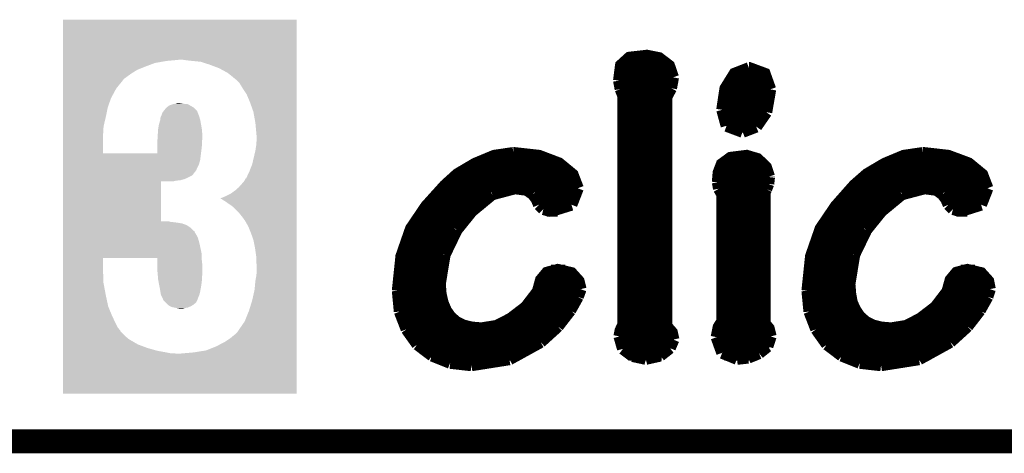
# Model space of a CAD drawing. Extents: x -0.05 to 0.95, y -0.15 to 1.54.
# Tile 12 of 26: x 0.48 to 0.73, y -0.15 to -0.04. Entities that reach past the tile are written whole.
import ezdxf

# ---------------------------------------------------------------- set-up
doc = ezdxf.new("R2010")
doc.units = 0
doc.layers.add('ULTRASONIC_3_CLICK_V100_GKO', color=5, linetype='CONTINUOUS')
doc.layers.add('ULTRASONIC_3_CLICK_V100_GTO', color=14, linetype='CONTINUOUS')

msp = doc.modelspace()

# ---------------------------------------------------------------- linework, layer by layer
at = {"layer": 'ULTRASONIC_3_CLICK_V100_GKO', "const_width": 0.006}
msp.add_lwpolyline([(-0.05, -0.15), (0.85, -0.15)], dxfattribs=at)
at = {"layer": 'ULTRASONIC_3_CLICK_V100_GTO', "const_width": 0.003}
for points in [[(0.6339, -0.0599), (0.6344, -0.0561), (0.6365, -0.0542), (0.6409, -0.0537), (0.6439, -0.0543), (0.6464, -0.0562), (0.6474, -0.0591)], [(0.6343, -0.0564), (0.6466, -0.0564)], [(0.6597, -0.0672), (0.6605, -0.0619), (0.6628, -0.0582), (0.6664, -0.0568)], [(0.6664, -0.0568), (0.6665, -0.0568), (0.6703, -0.0582), (0.6717, -0.0621)], [(0.6339, -0.0594), (0.6474, -0.0594)], [(0.6339, -0.0599), (0.6343, -0.062)], [(0.6469, -0.0618), (0.6474, -0.0591)], [(0.6617, -0.0594), (0.6712, -0.0594)], [(0.6343, -0.062), (0.635, -0.0638)], [(0.6344, -0.0624), (0.6467, -0.0624)], [(0.6457, -0.0641), (0.6469, -0.0618)], [(0.6603, -0.0624), (0.6717, -0.0624)], [(0.6707, -0.0678), (0.6717, -0.0621)], [(0.635, -0.1208), (0.635, -0.0638)], [(0.635, -0.0654), (0.6457, -0.0654)], [(0.6457, -0.1212), (0.6457, -0.0641)], [(0.6597, -0.0654), (0.6714, -0.0654)], [(0.6597, -0.0672), (0.6608, -0.0712)], [(0.6682, -0.0714), (0.6707, -0.0678)], [(0.635, -0.0684), (0.6457, -0.0684)], [(0.6597, -0.0684), (0.6704, -0.0684)], [(0.635, -0.0714), (0.6457, -0.0714)], [(0.6608, -0.0712), (0.6648, -0.0727)], [(0.6611, -0.0714), (0.6682, -0.0714)], [(0.6648, -0.0727), (0.6682, -0.0714)], [(0.635, -0.0744), (0.6457, -0.0744)], [(0.635, -0.0774), (0.6457, -0.0774)], [(0.5786, -0.1124), (0.5795, -0.1038), (0.5819, -0.0969), (0.5857, -0.0913), (0.5904, -0.0861), (0.5935, -0.0833), (0.5979, -0.0807), (0.6027, -0.0787), (0.6075, -0.078)], [(0.6075, -0.078), (0.6076, -0.078), (0.6139, -0.0787), (0.6189, -0.0806), (0.6223, -0.0834), (0.6236, -0.0868)], [(0.6586, -0.0853), (0.6588, -0.0829), (0.6596, -0.0808), (0.6618, -0.0792), (0.6658, -0.0787), (0.6685, -0.0795), (0.6706, -0.0815), (0.6714, -0.0839)], [(0.681, -0.1124), (0.6819, -0.1038), (0.6843, -0.0969), (0.6881, -0.0913), (0.6927, -0.0861), (0.6959, -0.0833), (0.7003, -0.0807), (0.7051, -0.0787), (0.7099, -0.078)], [(0.7099, -0.078), (0.71, -0.078), (0.7162, -0.0787), (0.7213, -0.0806), (0.7247, -0.0834), (0.726, -0.0868)], [(0.5984, -0.0804), (0.6186, -0.0804)], [(0.635, -0.0804), (0.6457, -0.0804)], [(0.6599, -0.0804), (0.6696, -0.0804)], [(0.7008, -0.0804), (0.721, -0.0804)], [(0.5934, -0.0834), (0.6223, -0.0834)], [(0.635, -0.0834), (0.6457, -0.0834)], [(0.6587, -0.0834), (0.6714, -0.0834)], [(0.6712, -0.0857), (0.6714, -0.084)], [(0.6714, -0.084), (0.6714, -0.0839)], [(0.6958, -0.0834), (0.7247, -0.0834)], [(0.5901, -0.0864), (0.6236, -0.0864)], [(0.6022, -0.0883), (0.6079, -0.0868)], [(0.6079, -0.0868), (0.6109, -0.0872)], [(0.6109, -0.0872), (0.6124, -0.0883)], [(0.622, -0.0909), (0.6236, -0.0868)], [(0.635, -0.0864), (0.6457, -0.0864)], [(0.6586, -0.0853), (0.6589, -0.0869)], [(0.6587, -0.0864), (0.671, -0.0864)], [(0.6589, -0.0869), (0.6597, -0.0883)], [(0.6703, -0.0878), (0.6707, -0.087)], [(0.6707, -0.087), (0.6712, -0.0857)], [(0.6925, -0.0864), (0.7259, -0.0864)], [(0.7046, -0.0883), (0.7103, -0.0868)], [(0.7103, -0.0868), (0.7133, -0.0872)], [(0.7133, -0.0872), (0.7148, -0.0883)], [(0.7244, -0.0909), (0.726, -0.0868)], [(0.5873, -0.0894), (0.6005, -0.0894)], [(0.5971, -0.0925), (0.6022, -0.0883)], [(0.6124, -0.0883), (0.6133, -0.0895)], [(0.6132, -0.0894), (0.623, -0.0894)], [(0.6133, -0.0895), (0.6139, -0.0909)], [(0.635, -0.0894), (0.6457, -0.0894)], [(0.6583, -0.124), (0.6588, -0.1215), (0.6597, -0.1201), (0.6597, -0.0883)], [(0.6597, -0.0894), (0.6703, -0.0894)], [(0.6703, -0.1206), (0.6703, -0.0878)], [(0.6897, -0.0894), (0.7029, -0.0894)], [(0.6995, -0.0925), (0.7046, -0.0883)], [(0.7148, -0.0883), (0.7157, -0.0895)], [(0.7156, -0.0894), (0.7254, -0.0894)], [(0.7157, -0.0895), (0.7163, -0.0909)], [(0.5848, -0.0924), (0.5972, -0.0924)], [(0.5933, -0.0972), (0.5971, -0.0925)], [(0.6139, -0.0909), (0.615, -0.092)], [(0.615, -0.092), (0.6169, -0.0925)], [(0.6158, -0.0924), (0.6186, -0.0924)], [(0.6169, -0.0925), (0.622, -0.0909)], [(0.635, -0.0924), (0.6457, -0.0924)], [(0.6597, -0.0924), (0.6703, -0.0924)], [(0.6872, -0.0924), (0.6996, -0.0924)], [(0.6957, -0.0972), (0.6995, -0.0925)], [(0.7163, -0.0909), (0.7174, -0.092)], [(0.7174, -0.092), (0.7193, -0.0925)], [(0.7182, -0.0924), (0.721, -0.0924)], [(0.7193, -0.0925), (0.7244, -0.0909)], [(0.5828, -0.0954), (0.5946, -0.0954)], [(0.5903, -0.1034), (0.5933, -0.0972)], [(0.635, -0.0954), (0.6457, -0.0954)], [(0.6597, -0.0954), (0.6703, -0.0954)], [(0.6852, -0.0954), (0.697, -0.0954)], [(0.6927, -0.1034), (0.6957, -0.0972)], [(0.5812, -0.0984), (0.5926, -0.0984)], [(0.635, -0.0984), (0.6457, -0.0984)], [(0.6597, -0.0984), (0.6703, -0.0984)], [(0.6836, -0.0984), (0.695, -0.0984)], [(0.5801, -0.1014), (0.5911, -0.1014)], [(0.635, -0.1014), (0.6457, -0.1014)], [(0.6597, -0.1014), (0.6703, -0.1014)], [(0.6825, -0.1014), (0.6935, -0.1014)], [(0.5793, -0.1044), (0.59, -0.1044)], [(0.5891, -0.1107), (0.5903, -0.1034)], [(0.635, -0.1044), (0.6457, -0.1044)], [(0.6597, -0.1044), (0.6703, -0.1044)], [(0.6817, -0.1044), (0.6924, -0.1044)], [(0.6915, -0.1107), (0.6927, -0.1034)], [(0.5891, -0.1107), (0.5893, -0.1132), (0.5898, -0.1154), (0.5906, -0.1173), (0.5917, -0.1189), (0.5932, -0.1202), (0.595, -0.1211), (0.5971, -0.1216), (0.5995, -0.1218), (0.6033, -0.1212), (0.6068, -0.1194), (0.6106, -0.1165), (0.6136, -0.1126), (0.6144, -0.1097), (0.6159, -0.1079), (0.6186, -0.1072), (0.622, -0.108), (0.6238, -0.11), (0.6243, -0.112)], [(0.6915, -0.1107), (0.6917, -0.1132), (0.6921, -0.1154), (0.693, -0.1173), (0.6941, -0.1189), (0.6956, -0.1202), (0.6974, -0.1211), (0.6995, -0.1216), (0.7019, -0.1218), (0.7057, -0.1212), (0.7092, -0.1194), (0.713, -0.1165), (0.716, -0.1126), (0.7168, -0.1097), (0.7183, -0.1079), (0.721, -0.1072), (0.7244, -0.108), (0.7262, -0.11), (0.7266, -0.112)], [(0.5788, -0.1074), (0.5893, -0.1074)], [(0.6169, -0.1074), (0.6205, -0.1074)], [(0.635, -0.1074), (0.6457, -0.1074)], [(0.6597, -0.1074), (0.6703, -0.1074)], [(0.6812, -0.1074), (0.6917, -0.1074)], [(0.7193, -0.1074), (0.7229, -0.1074)], [(0.5786, -0.1104), (0.5891, -0.1104)], [(0.6142, -0.1104), (0.6239, -0.1104)], [(0.6236, -0.1139), (0.6243, -0.112)], [(0.635, -0.1104), (0.6457, -0.1104)], [(0.6597, -0.1104), (0.6703, -0.1104)], [(0.681, -0.1104), (0.6915, -0.1104)], [(0.7166, -0.1104), (0.7263, -0.1104)], [(0.726, -0.1139), (0.7266, -0.112)], [(0.5786, -0.1124), (0.5791, -0.1176)], [(0.5786, -0.1134), (0.5893, -0.1134)], [(0.6131, -0.1134), (0.6238, -0.1134)], [(0.6217, -0.1173), (0.6236, -0.1139)], [(0.635, -0.1134), (0.6457, -0.1134)], [(0.6597, -0.1134), (0.6703, -0.1134)], [(0.681, -0.1124), (0.6815, -0.1176)], [(0.681, -0.1134), (0.6917, -0.1134)], [(0.7155, -0.1134), (0.7262, -0.1134)], [(0.7241, -0.1173), (0.726, -0.1139)], [(0.5789, -0.1164), (0.5901, -0.1164)], [(0.6107, -0.1164), (0.6223, -0.1164)], [(0.635, -0.1164), (0.6457, -0.1164)], [(0.6597, -0.1164), (0.6703, -0.1164)], [(0.6813, -0.1164), (0.6925, -0.1164)], [(0.7131, -0.1164), (0.7247, -0.1164)], [(0.5791, -0.1176), (0.5808, -0.122)], [(0.5797, -0.1194), (0.5922, -0.1194)], [(0.6069, -0.1194), (0.6202, -0.1194)], [(0.6186, -0.1213), (0.6217, -0.1173)], [(0.635, -0.1194), (0.6457, -0.1194)], [(0.6597, -0.1194), (0.6703, -0.1194)], [(0.6815, -0.1176), (0.6832, -0.122)], [(0.6821, -0.1194), (0.6946, -0.1194)], [(0.7093, -0.1194), (0.7226, -0.1194)], [(0.721, -0.1213), (0.7241, -0.1173)], [(0.5808, -0.122), (0.5835, -0.1258)], [(0.6143, -0.1252), (0.6186, -0.1213)], [(0.634, -0.1238), (0.6343, -0.1223), (0.635, -0.1208)], [(0.6457, -0.1212), (0.6471, -0.1228), (0.6475, -0.1246)], [(0.6703, -0.1206), (0.6713, -0.1218), (0.6718, -0.1238)], [(0.6832, -0.122), (0.6859, -0.1258)], [(0.7167, -0.1252), (0.721, -0.1213)], [(0.581, -0.1224), (0.6176, -0.1224)], [(0.634, -0.1238), (0.6349, -0.1269)], [(0.6343, -0.1224), (0.6468, -0.1224)], [(0.6583, -0.124), (0.6597, -0.1279)], [(0.6585, -0.1224), (0.6715, -0.1224)], [(0.671, -0.1263), (0.6718, -0.1238)], [(0.6834, -0.1224), (0.72, -0.1224)], [(0.5832, -0.1254), (0.614, -0.1254)], [(0.5835, -0.1258), (0.5872, -0.1286)], [(0.6065, -0.1295), (0.6143, -0.1252)], [(0.6342, -0.1254), (0.6474, -0.1254)], [(0.6349, -0.1269), (0.6373, -0.1287)], [(0.6442, -0.1286), (0.6466, -0.1267)], [(0.6466, -0.1267), (0.6475, -0.1246)], [(0.6584, -0.1254), (0.6715, -0.1254)], [(0.6689, -0.128), (0.671, -0.1263)], [(0.6856, -0.1254), (0.7164, -0.1254)], [(0.6859, -0.1258), (0.6896, -0.1286)], [(0.7089, -0.1295), (0.7167, -0.1252)], [(0.5869, -0.1284), (0.6091, -0.1284)], [(0.5872, -0.1286), (0.5917, -0.1304)], [(0.6366, -0.1284), (0.6446, -0.1284)], [(0.6373, -0.1287), (0.6406, -0.1294)], [(0.6406, -0.1294), (0.6442, -0.1286)], [(0.6597, -0.1279), (0.6634, -0.1294)], [(0.6602, -0.1284), (0.6683, -0.1284)], [(0.6634, -0.1294), (0.6662, -0.1291)], [(0.6662, -0.1291), (0.6689, -0.128)], [(0.6893, -0.1284), (0.7115, -0.1284)], [(0.6896, -0.1286), (0.6941, -0.1304)], [(0.5917, -0.1304), (0.597, -0.131)], [(0.597, -0.131), (0.6065, -0.1295)], [(0.6941, -0.1304), (0.6994, -0.131)], [(0.6994, -0.131), (0.7089, -0.1295)]]:
    msp.add_lwpolyline(points, dxfattribs=at)
at = {"layer": 'ULTRASONIC_3_CLICK_V100_GTO'}
for points in [[(0.4949, -0.0547), (0.4949, -0.0447), (0.5533, -0.0547), (0.5533, -0.0447)], [(0.4949, -0.0447), (0.4949, -0.0447), (0.5533, -0.0447), (0.4949, -0.0447)], [(0.4949, -0.055), (0.4949, -0.0547), (0.5208, -0.055), (0.524, -0.0547)], [(0.4949, -0.0555), (0.4949, -0.055), (0.5179, -0.0555), (0.5208, -0.055)], [(0.4949, -0.0564), (0.4949, -0.0555), (0.5155, -0.0564), (0.5179, -0.0555)], [(0.4949, -0.0572), (0.4949, -0.0564), (0.5135, -0.0572), (0.5155, -0.0564)], [(0.5255, -0.0548), (0.5248, -0.0547), (0.5533, -0.0548), (0.5533, -0.0547)], [(0.5272, -0.055), (0.5255, -0.0548), (0.5533, -0.055), (0.5533, -0.0548)], [(0.5293, -0.0552), (0.5272, -0.055), (0.5533, -0.0552), (0.5533, -0.055)], [(0.5315, -0.0559), (0.5293, -0.0552), (0.5533, -0.0559), (0.5533, -0.0552)], [(0.5339, -0.0568), (0.5315, -0.0559), (0.5533, -0.0568), (0.5533, -0.0559)], [(0.4949, -0.0582), (0.4949, -0.0572), (0.5119, -0.0582), (0.5135, -0.0572)], [(0.4949, -0.059), (0.4949, -0.0582), (0.5108, -0.059), (0.5119, -0.0582)], [(0.4949, -0.0595), (0.4949, -0.059), (0.5101, -0.0595), (0.5108, -0.059)], [(0.5361, -0.058), (0.5339, -0.0568), (0.5533, -0.058), (0.5533, -0.0568)], [(0.5382, -0.0597), (0.5361, -0.058), (0.5533, -0.0597), (0.5533, -0.058)], [(0.4949, -0.0598), (0.4949, -0.0595), (0.5099, -0.0598), (0.5101, -0.0595)], [(0.4949, -0.0619), (0.4949, -0.0598), (0.5082, -0.0619), (0.5099, -0.0598)], [(0.539, -0.0605), (0.5382, -0.0597), (0.5533, -0.0605), (0.5533, -0.0597)], [(0.5398, -0.0618), (0.539, -0.0605), (0.5533, -0.0618), (0.5533, -0.0605)], [(0.4949, -0.0643), (0.4949, -0.0619), (0.5069, -0.0643), (0.5082, -0.0619)], [(0.5408, -0.0633), (0.5398, -0.0618), (0.5533, -0.0633), (0.5533, -0.0618)], [(0.5416, -0.0652), (0.5408, -0.0633), (0.5533, -0.0652), (0.5533, -0.0633)], [(0.4949, -0.0666), (0.4949, -0.0643), (0.5061, -0.0666), (0.5069, -0.0643)], [(0.5208, -0.0666), (0.5215, -0.0661), (0.5275, -0.0666), (0.52663, -0.0661)], [(0.5215, -0.0661), (0.5224, -0.0658), (0.52663, -0.0661), (0.5261, -0.0658)], [(0.5224, -0.0658), (0.5229, -0.0657), (0.5261, -0.0658), (0.5251, -0.0657)], [(0.5229, -0.0657), (0.5235, -0.0655), (0.5251, -0.0657), (0.524, -0.0655)], [(0.5425, -0.0677), (0.5416, -0.0652), (0.5533, -0.0677), (0.5533, -0.0652)], [(0.4949, -0.069), (0.4949, -0.0666), (0.5056, -0.069), (0.5061, -0.0666)], [(0.5193, -0.069), (0.51945, -0.0687), (0.52899, -0.069), (0.5289, -0.0687)], [(0.51945, -0.0687), (0.5196, -0.0684), (0.5289, -0.0687), (0.52878, -0.0684)], [(0.5196, -0.0684), (0.5197, -0.0681), (0.52878, -0.0684), (0.52866, -0.0681)], [(0.5197, -0.068), (0.51993, -0.0677), (0.52862, -0.068), (0.5285, -0.0677)], [(0.5197, -0.0681), (0.5197, -0.068), (0.52866, -0.0681), (0.52862, -0.068)], [(0.51993, -0.0677), (0.52, -0.0676), (0.5285, -0.0677), (0.5285, -0.0676)], [(0.52, -0.0676), (0.5203, -0.0672), (0.5285, -0.0676), (0.5281, -0.0672)], [(0.5203, -0.0672), (0.5208, -0.0666), (0.5281, -0.0672), (0.5275, -0.0666)], [(0.543, -0.0705), (0.5425, -0.0677), (0.5533, -0.0705), (0.5533, -0.0677)], [(0.4949, -0.0711), (0.4949, -0.069), (0.5051, -0.0711), (0.5056, -0.069)], [(0.4949, -0.0719), (0.4949, -0.0711), (0.505, -0.0719), (0.5051, -0.0711)], [(0.5187, -0.0719), (0.5189, -0.0708), (0.5296, -0.0719), (0.5294, -0.0708)], [(0.5189, -0.0708), (0.5192, -0.0698), (0.5294, -0.0708), (0.52922, -0.0698)], [(0.5192, -0.0698), (0.51921, -0.0697), (0.52922, -0.0698), (0.5292, -0.0697)], [(0.51921, -0.0697), (0.5193, -0.069), (0.5292, -0.0697), (0.52899, -0.069)], [(0.5433, -0.0738), (0.543, -0.0705), (0.5533, -0.0738), (0.5533, -0.0705)], [(0.4949, -0.0727), (0.4949, -0.0719), (0.505, -0.0727), (0.505, -0.0719)], [(0.4949, -0.0734), (0.4949, -0.0727), (0.5049, -0.0734), (0.505, -0.0727)], [(0.4949, -0.0781), (0.4949, -0.0734), (0.5049, -0.0781), (0.5049, -0.0734)], [(0.51853, -0.0745), (0.5186, -0.0733), (0.5297, -0.0745), (0.5297, -0.0733)], [(0.5186, -0.0733), (0.51862, -0.073), (0.5297, -0.0733), (0.5297, -0.073)], [(0.51862, -0.073), (0.5187, -0.0719), (0.5297, -0.073), (0.5296, -0.0719)], [(0.5433, -0.0748), (0.5433, -0.0738), (0.5533, -0.0748), (0.5533, -0.0738)], [(0.5185, -0.075), (0.51853, -0.0745), (0.52968, -0.075), (0.5297, -0.0745)], [(0.5185, -0.0765), (0.5185, -0.075), (0.5296, -0.0765), (0.52968, -0.075)], [(0.543, -0.0774), (0.5432, -0.0761), (0.5533, -0.0774), (0.5533, -0.0761)], [(0.5432, -0.0761), (0.5433, -0.0748), (0.5533, -0.0761), (0.5533, -0.0748)], [(0.4949, -0.0797), (0.4949, -0.0781), (0.5292, -0.0797), (0.5294, -0.0781)], [(0.4949, -0.0781), (0.4949, -0.0781), (0.5185, -0.0781), (0.5049, -0.0781)], [(0.5185, -0.0781), (0.5185, -0.0765), (0.5294, -0.0781), (0.5296, -0.0765)], [(0.5422, -0.0808), (0.543, -0.0774), (0.5533, -0.0808), (0.5533, -0.0774)], [(0.4949, -0.0808), (0.4949, -0.0797), (0.5289, -0.0808), (0.5292, -0.0797)], [(0.4949, -0.0816), (0.4949, -0.0808), (0.5285, -0.0816), (0.5289, -0.0808)], [(0.5415, -0.0826), (0.5422, -0.0808), (0.5533, -0.0826), (0.5533, -0.0808)], [(0.4949, -0.0823), (0.4949, -0.0816), (0.5282, -0.0823), (0.5285, -0.0816)], [(0.4949, -0.0826), (0.4949, -0.0823), (0.528, -0.0826), (0.5282, -0.0823)], [(0.4949, -0.0827), (0.4949, -0.0826), (0.5279, -0.0827), (0.528, -0.0826)], [(0.4949, -0.0836), (0.4949, -0.0827), (0.5272, -0.0836), (0.5279, -0.0827)], [(0.4949, -0.0841), (0.4949, -0.0836), (0.5262, -0.0841), (0.5272, -0.0836)], [(0.5407, -0.0843), (0.5415, -0.0826), (0.5533, -0.0843), (0.5533, -0.0826)], [(0.4949, -0.0845), (0.4949, -0.0841), (0.5253, -0.0845), (0.5262, -0.0841)], [(0.4949, -0.0848), (0.4949, -0.0845), (0.5242, -0.0848), (0.5253, -0.0845)], [(0.4949, -0.0849), (0.4949, -0.0848), (0.5232, -0.0849), (0.5242, -0.0848)], [(0.4949, -0.0851), (0.4949, -0.0849), (0.5224, -0.0851), (0.5232, -0.0849)], [(0.4949, -0.0951), (0.4949, -0.0851), (0.5194, -0.0951), (0.5194, -0.0851)], [(0.5389, -0.0865), (0.5397, -0.0856), (0.5533, -0.0865), (0.5533, -0.0856)], [(0.5397, -0.0856), (0.5403, -0.0849), (0.5533, -0.0856), (0.5533, -0.0849)], [(0.5403, -0.0849), (0.5405, -0.0844), (0.5533, -0.0849), (0.5533, -0.0844)], [(0.5405, -0.0844), (0.5407, -0.0843), (0.5533, -0.0844), (0.5533, -0.0843)], [(0.5355, -0.0888), (0.5369, -0.0881), (0.5533, -0.0888), (0.5533, -0.0881)], [(0.5369, -0.0881), (0.538, -0.0873), (0.5533, -0.0881), (0.5533, -0.0873)], [(0.538, -0.0873), (0.5389, -0.0865), (0.5533, -0.0873), (0.5533, -0.0865)], [(0.5341, -0.0894), (0.5355, -0.0888), (0.5533, -0.0894), (0.5533, -0.0888)], [(0.5346, -0.0895), (0.5343, -0.0894), (0.5533, -0.0895), (0.5533, -0.0894)], [(0.535, -0.0898), (0.5346, -0.0895), (0.5533, -0.0898), (0.5533, -0.0895)], [(0.5355, -0.0901), (0.535, -0.0898), (0.5533, -0.0901), (0.5533, -0.0898)], [(0.5362, -0.0906), (0.5355, -0.0901), (0.5533, -0.0906), (0.5533, -0.0901)], [(0.5371, -0.0912), (0.5362, -0.0906), (0.5533, -0.0912), (0.5533, -0.0906)], [(0.5379, -0.0919), (0.5371, -0.0912), (0.5533, -0.0919), (0.5533, -0.0912)], [(0.5387, -0.0927), (0.5379, -0.0919), (0.5533, -0.0927), (0.5533, -0.0919)], [(0.5396, -0.0938), (0.5387, -0.0927), (0.5533, -0.0938), (0.5533, -0.0927)], [(0.4949, -0.0952), (0.4949, -0.0951), (0.5218, -0.0952), (0.5215, -0.0951)], [(0.4949, -0.0951), (0.4949, -0.0951), (0.5215, -0.0951), (0.5194, -0.0951)], [(0.4949, -0.0954), (0.4949, -0.0952), (0.5235, -0.0954), (0.5219, -0.0952)], [(0.4949, -0.0952), (0.4949, -0.0952), (0.5219, -0.0952), (0.5218, -0.0952)], [(0.4949, -0.0956), (0.4949, -0.0954), (0.5247, -0.0956), (0.5235, -0.0954)], [(0.4949, -0.096), (0.4949, -0.0956), (0.5258, -0.096), (0.5247, -0.0956)], [(0.5404, -0.0949), (0.5396, -0.0938), (0.5533, -0.0949), (0.5533, -0.0938)], [(0.5412, -0.0963), (0.5404, -0.0949), (0.5533, -0.0963), (0.5533, -0.0949)], [(0.4949, -0.0966), (0.4949, -0.096), (0.5267, -0.0966), (0.5258, -0.096)], [(0.4949, -0.0972), (0.4949, -0.0966), (0.5273, -0.0972), (0.5267, -0.0966)], [(0.4949, -0.0976), (0.4949, -0.0972), (0.5278, -0.0976), (0.5273, -0.0972)], [(0.4949, -0.0979), (0.4949, -0.0976), (0.5279, -0.0979), (0.5278, -0.0976)], [(0.4949, -0.098), (0.4949, -0.0979), (0.528, -0.098), (0.5279, -0.0979)], [(0.4949, -0.0991), (0.4949, -0.098), (0.5286, -0.0991), (0.528, -0.098)], [(0.5419, -0.098), (0.5412, -0.0963), (0.5533, -0.098), (0.5533, -0.0963)], [(0.5425, -0.0997), (0.5419, -0.098), (0.5533, -0.0997), (0.5533, -0.098)], [(0.4949, -0.1005), (0.4949, -0.0991), (0.529, -0.1005), (0.5286, -0.0991)], [(0.4949, -0.1033), (0.4949, -0.1005), (0.5296, -0.1033), (0.529, -0.1005)], [(0.5429, -0.1017), (0.5425, -0.0997), (0.5533, -0.1017), (0.5533, -0.0997)], [(0.4949, -0.1042), (0.4949, -0.1033), (0.5296, -0.1042), (0.5296, -0.1033)], [(0.5432, -0.1038), (0.5429, -0.1017), (0.5533, -0.1038), (0.5533, -0.1017)], [(0.4949, -0.1067), (0.4949, -0.1042), (0.5049, -0.1067), (0.5049, -0.1042)], [(0.5185, -0.1047), (0.5185, -0.1042), (0.5296, -0.1047), (0.5296, -0.1042)], [(0.5185, -0.1056), (0.5185, -0.1047), (0.5297, -0.1056), (0.5296, -0.1047)], [(0.5185, -0.1074), (0.5185, -0.1056), (0.5297, -0.1074), (0.5297, -0.1056)], [(0.5433, -0.1063), (0.5432, -0.1038), (0.5533, -0.1063), (0.5533, -0.1038)], [(0.4949, -0.1103), (0.4949, -0.1067), (0.505, -0.1103), (0.5049, -0.1067)], [(0.5186, -0.1085), (0.5185, -0.1074), (0.5297, -0.1085), (0.5297, -0.1074)], [(0.5432, -0.1088), (0.5433, -0.108), (0.5533, -0.1088), (0.5533, -0.108)], [(0.5433, -0.108), (0.5433, -0.1063), (0.5533, -0.108), (0.5533, -0.1063)], [(0.4949, -0.1135), (0.4949, -0.1103), (0.5056, -0.1135), (0.505, -0.1103)], [(0.5187, -0.1097), (0.5186, -0.1085), (0.52963, -0.1097), (0.5297, -0.1085)], [(0.51878, -0.1101), (0.5187, -0.1097), (0.5296, -0.1101), (0.52963, -0.1097)], [(0.51905, -0.1115), (0.51878, -0.1101), (0.5294, -0.1115), (0.5296, -0.1101)], [(0.5428, -0.1121), (0.543, -0.1099), (0.5533, -0.1121), (0.5533, -0.1099)], [(0.543, -0.1099), (0.5432, -0.1088), (0.5533, -0.1099), (0.5533, -0.1088)], [(0.5192, -0.1123), (0.51905, -0.1115), (0.52925, -0.1123), (0.5294, -0.1115)], [(0.51925, -0.1126), (0.5192, -0.1123), (0.5292, -0.1126), (0.52925, -0.1123)], [(0.51938, -0.1134), (0.51925, -0.1126), (0.529, -0.1134), (0.5292, -0.1126)], [(0.5422, -0.1148), (0.5428, -0.1121), (0.5533, -0.1148), (0.5533, -0.1121)], [(0.4949, -0.1163), (0.4949, -0.1135), (0.5062, -0.1163), (0.5056, -0.1135)], [(0.5194, -0.1135), (0.51938, -0.1134), (0.52896, -0.1135), (0.529, -0.1134)], [(0.5197, -0.1141), (0.5194, -0.1135), (0.5287, -0.1141), (0.52896, -0.1135)], [(0.51985, -0.1144), (0.5197, -0.1141), (0.5286, -0.1144), (0.5287, -0.1141)], [(0.5199, -0.1145), (0.51985, -0.1144), (0.5286, -0.1145), (0.5286, -0.1144)], [(0.5199, -0.1146), (0.5199, -0.1145), (0.52855, -0.1146), (0.5286, -0.1145)], [(0.5201, -0.1149), (0.5199, -0.1146), (0.5284, -0.1149), (0.52855, -0.1146)], [(0.5205, -0.1153), (0.5201, -0.1149), (0.5282, -0.1153), (0.5284, -0.1149)], [(0.5208, -0.1156), (0.5205, -0.1153), (0.52785, -0.1156), (0.5282, -0.1153)], [(0.52115, -0.1159), (0.5208, -0.1156), (0.5275, -0.1159), (0.52785, -0.1156)], [(0.5414, -0.1174), (0.5422, -0.1148), (0.5533, -0.1174), (0.5533, -0.1148)], [(0.4949, -0.1185), (0.4949, -0.1163), (0.5071, -0.1185), (0.5062, -0.1163)], [(0.5215, -0.1162), (0.52115, -0.1159), (0.52697, -0.1162), (0.5275, -0.1159)], [(0.52173, -0.1163), (0.5215, -0.1162), (0.5268, -0.1163), (0.52697, -0.1162)], [(0.5222, -0.1165), (0.52173, -0.1163), (0.52633, -0.1165), (0.5268, -0.1163)], [(0.5227, -0.1166), (0.5222, -0.1165), (0.5261, -0.1166), (0.52633, -0.1165)], [(0.5232, -0.1167), (0.5227, -0.1166), (0.5254, -0.1167), (0.5261, -0.1166)], [(0.5243, -0.1169), (0.5232, -0.1167), (0.5248, -0.1169), (0.5254, -0.1167)], [(0.5243, -0.1169), (0.5243, -0.1169), (0.5243, -0.1169), (0.5248, -0.1169)], [(0.5403, -0.1201), (0.5414, -0.1174), (0.5533, -0.1201), (0.5533, -0.1174)], [(0.4949, -0.1202), (0.4949, -0.1185), (0.5079, -0.1202), (0.5071, -0.1185)], [(0.4949, -0.1216), (0.4949, -0.1202), (0.5086, -0.1216), (0.5079, -0.1202)], [(0.5387, -0.1224), (0.5403, -0.1201), (0.5533, -0.1224), (0.5533, -0.1201)], [(0.4949, -0.1223), (0.4949, -0.1216), (0.5092, -0.1223), (0.5086, -0.1216)], [(0.4949, -0.1226), (0.4949, -0.1223), (0.5093, -0.1226), (0.5092, -0.1223)], [(0.4949, -0.1244), (0.4949, -0.1226), (0.5112, -0.1244), (0.5093, -0.1226)], [(0.5379, -0.1233), (0.5385, -0.1227), (0.5533, -0.1233), (0.5533, -0.1227)], [(0.5385, -0.1227), (0.5387, -0.1224), (0.5533, -0.1227), (0.5533, -0.1224)], [(0.4949, -0.1258), (0.4949, -0.1244), (0.5136, -0.1258), (0.5112, -0.1244)], [(0.5332, -0.1263), (0.5353, -0.1252), (0.5533, -0.1263), (0.5533, -0.1252)], [(0.5353, -0.1252), (0.5368, -0.1242), (0.5533, -0.1252), (0.5533, -0.1242)], [(0.5368, -0.1242), (0.5379, -0.1233), (0.5533, -0.1242), (0.5533, -0.1233)], [(0.4949, -0.1267), (0.4949, -0.1258), (0.516, -0.1267), (0.5136, -0.1258)], [(0.4949, -0.1274), (0.4949, -0.1267), (0.5185, -0.1274), (0.516, -0.1267)], [(0.4949, -0.1278), (0.4949, -0.1274), (0.5207, -0.1278), (0.5185, -0.1274)], [(0.4949, -0.128), (0.4949, -0.1278), (0.5217, -0.128), (0.5207, -0.1278)], [(0.5242, -0.1281), (0.5276, -0.1278), (0.5533, -0.1281), (0.5533, -0.1278)], [(0.5276, -0.1278), (0.5307, -0.1273), (0.5533, -0.1278), (0.5533, -0.1273)], [(0.5307, -0.1273), (0.5332, -0.1263), (0.5533, -0.1273), (0.5533, -0.1263)], [(0.4949, -0.1281), (0.4949, -0.128), (0.5232, -0.1281), (0.5225, -0.128)], [(0.4949, -0.1381), (0.4949, -0.1281), (0.5533, -0.1381), (0.5533, -0.1281)]]:
    msp.add_solid(points, dxfattribs=at)

doc.saveas('drawing.dxf')
